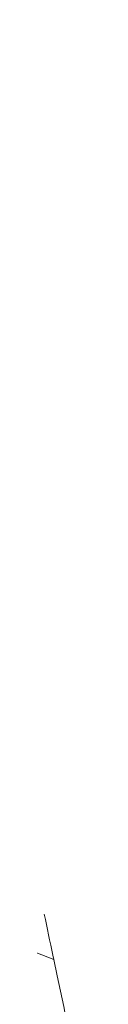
# Model space of a CAD drawing. Header units: inches. Extents: x 0 to 841, y 0 to 594.
# Tile 87 of 129: x 485.601 to 486.106, y 426.873 to 439.485. Entities that reach past the tile are written whole.
import ezdxf

# ---------------------------------------------------------------- set-up
doc = ezdxf.new("R2010")
doc.units = ezdxf.units.IN
doc.header["$LTSCALE"] = 46.255
doc.header["$MEASUREMENT"] = 0
doc.layers.get('0').update_dxf_attribs({"lineweight": 0})

msp = doc.modelspace()

# ---------------------------------------------------------------- linework, layer by layer
at = {"color": 7, "linetype": 'Continuous'}
for p, q in [((485.7218, 427.4461), (455.1126, 439.4848)), ((485.7102, 427.5009), (485.7217, 427.4461)), ((485.7217, 427.4461), (485.7656, 427.2384))]:
    msp.add_line(p, q, dxfattribs=at)
for centre, radius, start, end in [((634.9927, 458.8323), 152.535, 191.651359, 191.853197), ((632.6128, 458.3274), 150.102, 191.953563, 192.565603)]:
    msp.add_arc(centre, radius, start, end, dxfattribs=at)

doc.saveas('drawing.dxf')
